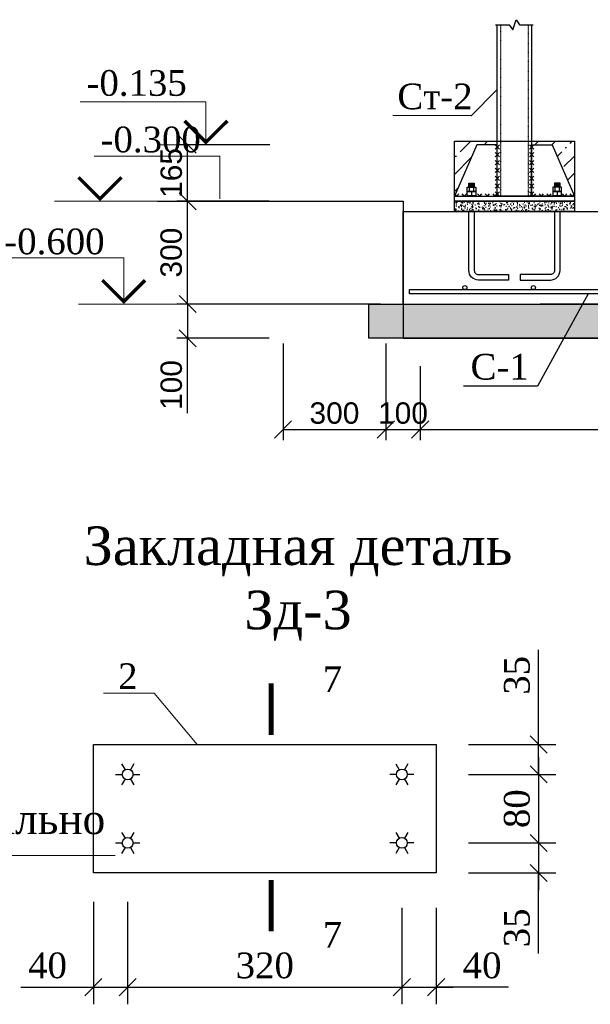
# Model space of a CAD drawing. Header units: millimetres. Extents: x 2063114 to 14983986, y -126020516 to 213791.
# Tile 160 of 256: x 2338078 to 2344737, y -1486835 to -1475338. Entities that reach past the tile are written whole.
import ezdxf
from ezdxf.enums import TextEntityAlignment as Align

# ---------------------------------------------------------------- set-up
doc = ezdxf.new("R2010")
doc.units = ezdxf.units.MM
doc.linetypes.add('ACAD_ISO03W100', pattern=[30, 12, -18])
doc.layers.get('Defpoints').update_dxf_attribs({"color": 6, "lineweight": 35})
doc.layers.add('.', color=7, linetype='Continuous', lineweight=15)
doc.layers.add('Фундаменты', color=252, linetype='Continuous', lineweight=25)
doc.layers.add('Размеры', color=28, linetype='Continuous')
doc.styles.get("Standard").update_dxf_attribs({"font": 'arial.ttf'})
doc.styles.add('TIMES', font='times.ttf')
doc.styles.add('Times New Roman', font='times.ttf')
doc.dimstyles.new('10', dxfattribs={"dimtxt": 300, "dimasz": 200, "dimexe": 200, "dimexo": 200, "dimgap": 100, "dimtad": 1, "dimlfac": 0.1, "dimtxsty": 'Standard', "dimblk": 'OBLIQUE', "dimcen": 200, "dimdle": 200, "dimclrd": 256, "dimclre": 256, "dimclrt": 256, "dimadec": 0, "dimazin": 0, "dimtfac": 1, "dimtmove": 0, "dimatfit": 3, "dimldrblk": 'OBLIQUE', "dimfxl": 1, "dimlwd": -1, "dimlwe": -1, "dimarcsym": 0})
doc.dimstyles.new('25', dxfattribs={"dimscale": 100, "dimtxt": 2.5, "dimasz": 2, "dimexe": 1.25, "dimexo": 0.625, "dimtad": 1, "dimdec": 0, "dimlfac": 0.25, "dimtxsty": 'Standard', "dimblk": 'OBLIQUE', "dimcen": 2, "dimdle": 0.008, "dimclrd": 256, "dimclre": 256, "dimclrt": 256, "dimadec": 0, "dimazin": 0, "dimtfac": 1, "dimtdec": 0, "dimtmove": 1, "dimatfit": 2, "dimfxl": 1.25, "dimarcsym": 0})

# ---------------------------------------------------------------- blocks, each defined once
blk = doc.blocks.new('_Oblique')
at = {"color": 0, "linetype": 'ByBlock', "lineweight": -2}
blk.add_line((-0.5, -0.5), (0.5, 0.5), dxfattribs=at)
blk = doc.blocks.new('*D974')
at = {"lineweight": -2, "transparency": 16777216}
for p, q in [((2342289, -1478658), (2339913, -1478658)), ((2340038, -1478657), (2340038, -1479059)), ((2340989, -1479058), (2339913, -1479058)), ((2340038, -1479931), (2340038, -1479058))]:
    blk.add_line(p, q, dxfattribs=at)
at = {"layer": 'Defpoints', "color": 0, "lineweight": 30, "transparency": 16777216}
for p in [(2342351, -1478658), (2340038, -1479058), (2341051, -1479058)]:
    blk.add_point(p, dxfattribs=at)
at = {"lineweight": -2, "transparency": 16777216, "xscale": 200, "yscale": 200, "zscale": 200}
for p, rotation in [((2340038, -1478658), 90), ((2340038, -1479058), 270)]:
    blk.add_blockref('_Oblique', p, dxfattribs=dict(at, rotation=rotation))
at = {"transparency": 16777216, "insert": (2339848, -1479604), "char_height": 250, "attachment_point": 5, "rotation": 90}
blk.add_mtext('100', dxfattribs=at)
blk = doc.blocks.new('*D975')
at = {"lineweight": -2, "transparency": 16777216}
for p, q in [((2340989, -1477458), (2339913, -1477458)), ((2340038, -1478659), (2340038, -1477457)), ((2340989, -1478658), (2339913, -1478658))]:
    blk.add_line(p, q, dxfattribs=at)
at = {"layer": 'Defpoints', "color": 0, "lineweight": 30, "transparency": 16777216}
for p in [(2340038, -1477458), (2341051, -1477458), (2341051, -1478658)]:
    blk.add_point(p, dxfattribs=at)
at = {"lineweight": -2, "transparency": 16777216, "xscale": 200, "yscale": 200, "zscale": 200}
for p, rotation in [((2340038, -1477458), 90), ((2340038, -1478658), 270)]:
    blk.add_blockref('_Oblique', p, dxfattribs=dict(at, rotation=rotation))
at = {"transparency": 16777216, "insert": (2339847, -1478058), "char_height": 250, "attachment_point": 5, "rotation": 90}
blk.add_mtext('300', dxfattribs=at)
blk = doc.blocks.new('*D977')
at = {"lineweight": -2, "transparency": 16777216}
for p, q in [((2342351, -1479383), (2342351, -1480248)), ((2342751, -1479383), (2342751, -1480248)), ((2342350, -1480123), (2342752, -1480123))]:
    blk.add_line(p, q, dxfattribs=at)
at = {"layer": 'Defpoints', "color": 0, "lineweight": 30, "transparency": 16777216}
for p in [(2342351, -1479321), (2342751, -1479321), (2342751, -1480123)]:
    blk.add_point(p, dxfattribs=at)
at = {"lineweight": -2, "transparency": 16777216, "xscale": 200, "yscale": 200, "zscale": 200, "rotation": 180}
blk.add_blockref('_Oblique', (2342351, -1480123), dxfattribs=at)
at = {"lineweight": -2, "transparency": 16777216, "xscale": 200, "yscale": 200, "zscale": 200}
blk.add_blockref('_Oblique', (2342751, -1480123), dxfattribs=at)
at = {"transparency": 16777216, "insert": (2342551, -1479933), "char_height": 250, "attachment_point": 5}
blk.add_mtext('100', dxfattribs=at)
blk = doc.blocks.new('*D979')
at = {"lineweight": -2, "transparency": 16777216}
for p, q in [((2342751, -1479383), (2342751, -1480248)), ((2348391, -1479383), (2348391, -1480248)), ((2342750, -1480123), (2348392, -1480123))]:
    blk.add_line(p, q, dxfattribs=at)
at = {"layer": 'Defpoints', "color": 0, "lineweight": 30, "transparency": 16777216}
for p in [(2342751, -1479321), (2348391, -1479321), (2348391, -1480123)]:
    blk.add_point(p, dxfattribs=at)
at = {"lineweight": -2, "transparency": 16777216, "xscale": 200, "yscale": 200, "zscale": 200, "rotation": 180}
blk.add_blockref('_Oblique', (2342751, -1480123), dxfattribs=at)
at = {"lineweight": -2, "transparency": 16777216, "xscale": 200, "yscale": 200, "zscale": 200}
blk.add_blockref('_Oblique', (2348391, -1480123), dxfattribs=at)
at = {"transparency": 16777216, "insert": (2345571, -1479933), "char_height": 250, "attachment_point": 5}
blk.add_mtext('1410', dxfattribs=at)
blk = doc.blocks.new('*D980')
at = {"lineweight": -2, "transparency": 16777216}
for p, q in [((2340996, -1476798), (2339913, -1476798)), ((2340038, -1477459), (2340038, -1476797)), ((2340989, -1477458), (2339913, -1477458))]:
    blk.add_line(p, q, dxfattribs=at)
at = {"layer": 'Defpoints', "color": 0, "lineweight": 30, "transparency": 16777216}
for p in [(2340038, -1476798), (2341058, -1476798), (2341051, -1477458)]:
    blk.add_point(p, dxfattribs=at)
at = {"lineweight": -2, "transparency": 16777216, "xscale": 200, "yscale": 200, "zscale": 200}
for p, rotation in [((2340038, -1476798), 90), ((2340038, -1477458), 270)]:
    blk.add_blockref('_Oblique', p, dxfattribs=dict(at, rotation=rotation))
at = {"transparency": 16777216, "insert": (2339848, -1477128), "char_height": 250, "attachment_point": 5, "rotation": 90}
blk.add_mtext('165', dxfattribs=at)
blk = doc.blocks.new('*D959')
at = {"lineweight": -2, "transparency": 16777216}
for p, q in [((2341151, -1479121), (2341151, -1480248)), ((2342351, -1479121), (2342351, -1480248)), ((2341150, -1480123), (2342352, -1480123))]:
    blk.add_line(p, q, dxfattribs=at)
at = {"layer": 'Defpoints', "color": 0, "lineweight": 30, "transparency": 16777216}
for p in [(2341151, -1479058), (2342351, -1479058), (2342351, -1480123)]:
    blk.add_point(p, dxfattribs=at)
at = {"lineweight": -2, "transparency": 16777216, "xscale": 200, "yscale": 200, "zscale": 200, "rotation": 180}
blk.add_blockref('_Oblique', (2341151, -1480123), dxfattribs=at)
at = {"lineweight": -2, "transparency": 16777216, "xscale": 200, "yscale": 200, "zscale": 200}
blk.add_blockref('_Oblique', (2342351, -1480123), dxfattribs=at)
at = {"transparency": 16777216, "insert": (2341751, -1479933), "char_height": 250, "attachment_point": 5}
blk.add_mtext('300', dxfattribs=at)
blk = doc.blocks.new('*D981')
at = {"transparency": 16777216}
for p, q in [((2344134, -1483801), (2344134, -1482697)), ((2344134, -1484151), (2344134, -1483601)), ((2343316, -1483801), (2344334, -1483801)), ((2343316, -1484151), (2344334, -1484151))]:
    blk.add_line(p, q, dxfattribs=at)
at = {"layer": 'Defpoints', "color": 0, "lineweight": 30, "transparency": 16777216}
for p in [(2343116, -1483801), (2343116, -1484151), (2344134, -1484151)]:
    blk.add_point(p, dxfattribs=at)
at = {"transparency": 16777216, "xscale": 200, "yscale": 200, "zscale": 200}
for p, rotation in [((2344134, -1483801), 90), ((2344134, -1484151), 270)]:
    blk.add_blockref('_Oblique', p, dxfattribs=dict(at, rotation=rotation))
at = {"lineweight": 30, "transparency": 16777216, "insert": (2343881, -1482994), "char_height": 300, "attachment_point": 5, "rotation": 90, "style": 'Times New Roman'}
blk.add_mtext('35', dxfattribs=at)
blk = doc.blocks.new('*D982')
at = {"transparency": 16777216}
for p, q in [((2344134, -1483951), (2344134, -1485151)), ((2343316, -1484151), (2344334, -1484151)), ((2343316, -1484951), (2344334, -1484951))]:
    blk.add_line(p, q, dxfattribs=at)
at = {"layer": 'Defpoints', "color": 0, "lineweight": 30, "transparency": 16777216}
for p in [(2343116, -1484151), (2343116, -1484951), (2344134, -1484951)]:
    blk.add_point(p, dxfattribs=at)
at = {"transparency": 16777216, "xscale": 200, "yscale": 200, "zscale": 200}
for p, rotation in [((2344134, -1484151), 90), ((2344134, -1484951), 270)]:
    blk.add_blockref('_Oblique', p, dxfattribs=dict(at, rotation=rotation))
at = {"lineweight": 30, "transparency": 16777216, "insert": (2343881, -1484551), "char_height": 300, "attachment_point": 5, "rotation": 90, "style": 'Times New Roman'}
blk.add_mtext('80', dxfattribs=at)
blk = doc.blocks.new('*D983')
at = {"transparency": 16777216}
for p, q in [((2344134, -1484751), (2344134, -1485501)), ((2343316, -1484951), (2344334, -1484951)), ((2343316, -1485301), (2344334, -1485301)), ((2344134, -1486241), (2344134, -1485301))]:
    blk.add_line(p, q, dxfattribs=at)
at = {"layer": 'Defpoints', "color": 0, "lineweight": 30, "transparency": 16777216}
for p in [(2343116, -1484951), (2343116, -1485301), (2344134, -1485301)]:
    blk.add_point(p, dxfattribs=at)
at = {"transparency": 16777216, "xscale": 200, "yscale": 200, "zscale": 200}
for p, rotation in [((2344134, -1484951), 90), ((2344134, -1485301), 270)]:
    blk.add_blockref('_Oblique', p, dxfattribs=dict(at, rotation=rotation))
at = {"lineweight": 30, "transparency": 16777216, "insert": (2343881, -1485943), "char_height": 300, "attachment_point": 5, "rotation": 90, "style": 'Times New Roman'}
blk.add_mtext('35', dxfattribs=at)
blk = doc.blocks.new('*D984')
at = {"transparency": 16777216}
for p, q in [((2338938, -1485640), (2338938, -1486835)), ((2339338, -1485640), (2339338, -1486835)), ((2338093, -1486635), (2338938, -1486635)), ((2338738, -1486635), (2339538, -1486635))]:
    blk.add_line(p, q, dxfattribs=at)
at = {"layer": 'Defpoints', "color": 0, "lineweight": 30, "transparency": 16777216}
for p in [(2338938, -1485440), (2339338, -1485440), (2339338, -1486635)]:
    blk.add_point(p, dxfattribs=at)
at = {"transparency": 16777216, "xscale": 200, "yscale": 200, "zscale": 200, "rotation": 180}
blk.add_blockref('_Oblique', (2338938, -1486635), dxfattribs=at)
at = {"transparency": 16777216, "xscale": 200, "yscale": 200, "zscale": 200}
blk.add_blockref('_Oblique', (2339338, -1486635), dxfattribs=at)
at = {"lineweight": 30, "transparency": 16777216, "insert": (2338403, -1486383), "char_height": 300, "attachment_point": 5, "style": 'Times New Roman'}
blk.add_mtext('40', dxfattribs=at)
blk = doc.blocks.new('*D985')
at = {"transparency": 16777216}
for p, q in [((2339338, -1485640), (2339338, -1486835)), ((2342538, -1485708), (2342538, -1486835)), ((2339138, -1486635), (2342738, -1486635))]:
    blk.add_line(p, q, dxfattribs=at)
at = {"layer": 'Defpoints', "color": 0, "lineweight": 30, "transparency": 16777216}
for p in [(2339338, -1485440), (2342538, -1485508), (2342538, -1486635)]:
    blk.add_point(p, dxfattribs=at)
at = {"transparency": 16777216, "xscale": 200, "yscale": 200, "zscale": 200, "rotation": 180}
blk.add_blockref('_Oblique', (2339338, -1486635), dxfattribs=at)
at = {"transparency": 16777216, "xscale": 200, "yscale": 200, "zscale": 200}
blk.add_blockref('_Oblique', (2342538, -1486635), dxfattribs=at)
at = {"lineweight": 30, "transparency": 16777216, "insert": (2340938, -1486383), "char_height": 300, "attachment_point": 5, "style": 'Times New Roman'}
blk.add_mtext('320', dxfattribs=at)
blk = doc.blocks.new('*D986')
at = {"transparency": 16777216}
for p, q in [((2342538, -1485708), (2342538, -1486835)), ((2342938, -1485708), (2342938, -1486835)), ((2342338, -1486635), (2343138, -1486635)), ((2343784, -1486635), (2342938, -1486635))]:
    blk.add_line(p, q, dxfattribs=at)
at = {"layer": 'Defpoints', "color": 0, "lineweight": 30, "transparency": 16777216}
for p in [(2342538, -1485508), (2342938, -1485508), (2342938, -1486635)]:
    blk.add_point(p, dxfattribs=at)
at = {"transparency": 16777216, "xscale": 200, "yscale": 200, "zscale": 200, "rotation": 180}
blk.add_blockref('_Oblique', (2342538, -1486635), dxfattribs=at)
at = {"transparency": 16777216, "xscale": 200, "yscale": 200, "zscale": 200}
blk.add_blockref('_Oblique', (2342938, -1486635), dxfattribs=at)
at = {"lineweight": 30, "transparency": 16777216, "insert": (2343474, -1486383), "char_height": 300, "attachment_point": 5, "style": 'Times New Roman'}
blk.add_mtext('40', dxfattribs=at)

msp = doc.modelspace()

# ---------------------------------------------------------------- hatches: boundary and pattern name
at = {"layer": '.'}
h = msp.add_hatch(dxfattribs=at)
h.set_pattern_fill('GRAVEL', color=256, scale=15)
h.set_pattern_definition([(228.012788, (2347330.593, -1798605.333), (-3048.0000002, -3428.9999998), [51.2582, -5074.57255]), (184.969741, (2347296.303, -1798643.433), (4571.9999982, 381.0000217), [87.9607, -8708.10733]), (132.510447, (2347208.673, -1798651.053), (3810.0000016, -4190.9999985), [62.02223, -6140.2084]), (267.273689, (2347060.083, -1798746.303), (381.0000008, 7620), [80.1007, -7929.9656]), (292.833654, (2347056.273, -1798826.313), (-1905.0000002, 4571.9999999), [78.54505, -7775.97116]), (357.273689, (2347086.753, -1798898.703), (-7620, 381.0000008), [80.1007, -7929.9656]), (37.6942405, (2347166.763, -1798902.513), (-4952.9999998, -3810.0000003), [105.92905, -10486.9673]), (72.2553284, (2347250.583, -1798837.743), (2667.0000007, 8381.9999998), [100.00793, -9900.7885]), (121.4295656, (2347281.063, -1798742.493), (-3048.0000004, 4952.9999997), [80.37195, -7956.83185]), (175.236358, (2347239.153, -1798673.913), (4191, -381.0000007), [91.757, -4496.09054]), (222.397438, (2347147.713, -1798666.293), (-4571.99999985, -4191.00000016), [118.6617, -11747.51588]), (138.814075, (2347437.273, -1798750.113), (-2667, 2286), [40.5007, -4009.58487]), (171.4692344, (2347406.793, -1798723.443), (4953.0000001, -761.9999991), [77.0523, -7628.19585]), (225, (2347330.6, -1798712), (-5e-14, -381), [53.8814, -484.93397]), (203.19859, (2347303.923, -1798666.293), (1905, 762), [29.0162, -2872.59336]), (291.80141, (2347277.25, -1798677.72), (-381, 1143), [41.03484, -2010.71295]), (30.963757, (2347292.493, -1798715.82), (1143, 762), [66.64795, -2154.94472]), (161.56505, (2347349.64, -1798681.53), (762, -381), [48.19307, -1156.6347]), (16.38954, (2347056.273, -1798677.723), (3810, 1143), [67.5132, -6683.824]), (70.346176, (2347121.043, -1798658.673), (-1524.0000001, -4191), [56.63984, -5607.33235]), (293.19859, (2347349.643, -1798605.333), (-762, 1905), [58.032, -2843.57754]), (343.61046, (2347372.503, -1798658.673), (-3810.0000001, 1142.9999997), [67.5132, -6683.824]), (339.443955, (2347056.273, -1798913.943), (-1905, 762), [65.1053, -3190.16015]), (294.775141, (2347117.233, -1798936.803), (-1905.0000023, 4190.999999), [54.5508, -5400.539]), (66.80141, (2347353.453, -1798986.333), (762, 1905), [58.032, -2843.57754]), (17.354025, (2347376.313, -1798932.993), (-4952.9999999, -1524.0000003), [63.8674, -6322.8564]), (69.443955, (2347166.763, -1798986.333), (-762, -1905), [32.55264, -3222.7128]), (101.309932, (2347330.59, -1798986.33), (-381, 1524), [19.4272, -1923.29924]), (165.963757, (2347326.78, -1798967.28), (1143, -381), [78.54506, -1492.3582]), (186.009006, (2347250.583, -1798948.233), (3810, 381.0000002), [72.79005, -7206.20473]), (303.690068, (2347292.49, -1798750.11), (-381, 762), [54.9486, -1318.76645]), (353.1572266, (2347322.973, -1798795.833), (6477.00000004, -761.99999966), [95.9335, -9497.40136]), (60.945396, (2347418.223, -1798807.263), (-1524, -2667), [39.22624, -3883.40885]), (90, (2347437.27, -1798772.97), (-381, 381), [22.86, -358.14]), (120.256437, (2347242.963, -1798936.803), (1523.9999998, -2667), [52.93004, -5240.0911]), (48.012787, (2347216.293, -1798891.083), (3048.0000003, 3428.9999998), [102.51643, -5023.31433]), (0, (2347284.87, -1798814.9), (381, 381), [99.06, -281.94]), (325.3048465, (2347383.933, -1798814.883), (3810.0000014, -2666.999998), [60.24143, -5963.8975]), (254.054604, (2347433.463, -1798849.173), (-381, -1524), [55.47436, -2718.2475]), (207.6459754, (2347418.223, -1798902.513), (-7239.0000003, -3809.9999995), [90.32176, -8941.86966]), (175.426079, (2347338.213, -1798944.423), (-4953, 381), [95.5544, -9459.87697])])
edge = h.paths.add_edge_path()
edge.add_line((2342151.11512, -1478658.08365), (2342151.11512, -1479058.08365))
edge.add_line((2342151.11512, -1479058.08365), (2348631.11512, -1479058.08365))
edge.add_line((2348631.11512, -1479058.08365), (2348631.11512, -1478658.08365))
edge.add_line((2348631.11512, -1478658.08365), (2342224.33174, -1478658.08365))
h = msp.add_hatch()
h.set_pattern_fill('ANSI36', color=0, scale=44, style=0)
h.set_pattern_definition([(45, (2347835.88, -1807532.08), (74.087113, 271.65275), [349.25, -69.85, 0, -69.85])])
h.paths.add_polyline_path([(2343411.21827, -1476798.08365), (2343651.21827, -1476798.08365), (2343651.21827, -1476758.08365), (2343150.78779, -1476758.08365), (2343151.11512, -1477398.08365), (2343151.21827, -1477398.08365)])
h.paths.add_polyline_path([(2344550.78779, -1476758.08365), (2344051.11512, -1476758.08365), (2344051.11512, -1476798.08365), (2344291.11512, -1476798.08365), (2344551.11512, -1477398.08365)])
h = msp.add_hatch()
h.set_pattern_fill('AR-CONC', color=0, scale=0.5, style=0)
h.set_pattern_definition([(50, (2344075.876, -1807532.08), (91.092334, -7.969543), [9.525, -104.775]), (355, (2344075.88, -1807532.08), (-17.62171, 95.528423), [7.62, -83.820292]), (100.451445, (2344083.47, -1807532.75), (73.470624, 87.558876), [8.095004, -89.045122]), (46.1842, (2344075.88, -1807506.68), (135.53952, -21.021164), [14.2875, -157.1625]), (96.635558, (2344087.17, -1807508.43), (118.702067, 123.71306), [12.14251, -133.567804]), (351.18415, (2344075.88, -1807506.68), (118.70207, 123.71306), [11.429984, -125.729866]), (21, (2344088.576, -1807513.03), (75.807196, -51.132599), [9.525, -104.775]), (326, (2344088.58, -1807513.03), (30.901014, 92.093983), [7.62, -83.82]), (71.451445, (2344094.89, -1807517.29), (106.70821, 40.961384), [8.095004, -89.04497]), (37.5, (2344075.876, -1807532.08), (1.5443016, 42.2775194), [0, -82.804, 0, -85.09, 0, -84.1375]), (7.5, (2344075.876, -1807532.08), (33.409831, 50.0902874), [0, -48.514, 0, -80.899, 0, -32.0675]), (327.5, (2344047.555, -1807532.08), (67.7952976, -2.864372), [0, -31.75, 0, -99.06, 0, -131.445]), (317.5, (2344034.855, -1807532.08), (74.064591, 12.713246), [0, -41.275, 0, -65.786, 0, -93.345])])
h.paths.add_polyline_path([(2344550.78779, -1477458.08365), (2343150.78779, -1477458.08365), (2343150.78779, -1477578.08365), (2344550.78779, -1477578.08365)])

# ---------------------------------------------------------------- linework, layer by layer
at = {"color": 7, "lineweight": 13}
for p, q in [((2340973.55585, -1476798.08365), (2339722.11385, -1476798.08365)), ((2339737.55219, -1477458.08365), (2338486.11019, -1477458.08365)), ((2340014.24483, -1478658.08365), (2338762.80283, -1478658.08365))]:
    msp.add_line(p, q, dxfattribs=at)
at = {"lineweight": 30}
for p, q in [((2343626.21827, -1476798.08365), (2343676.21827, -1476848.08365)), ((2343626.21827, -1476848.08365), (2343676.21827, -1476798.08365)), ((2344026.11512, -1476798.08365), (2344076.11512, -1476848.08365)), ((2344026.11512, -1476848.08365), (2344076.11512, -1476798.08365)), ((2343626.21827, -1476889.75032), (2343676.21827, -1476939.75032)), ((2343626.21827, -1476939.75032), (2343676.21827, -1476889.75032)), ((2344026.11512, -1476889.75032), (2344076.11512, -1476939.75032)), ((2344026.11512, -1476939.75032), (2344076.11512, -1476889.75032)), ((2343626.21827, -1476981.41698), (2343676.21827, -1477031.41698)), ((2343626.21827, -1477031.41698), (2343676.21827, -1476981.41698)), ((2344026.11512, -1476981.41698), (2344076.11512, -1477031.41698)), ((2344026.11512, -1477031.41698), (2344076.11512, -1476981.41698)), ((2343626.21827, -1477073.08365), (2343676.21827, -1477123.08365)), ((2343626.21827, -1477123.08365), (2343676.21827, -1477073.08365)), ((2343626.21827, -1477164.75032), (2343676.21827, -1477214.75032)), ((2343626.21827, -1477214.75032), (2343676.21827, -1477164.75032)), ((2344026.11512, -1477073.08365), (2344076.11512, -1477123.08365)), ((2344026.11512, -1477123.08365), (2344076.11512, -1477073.08365)), ((2344026.11512, -1477164.75032), (2344076.11512, -1477214.75032)), ((2344026.11512, -1477214.75032), (2344076.11512, -1477164.75032)), ((2343626.21827, -1477256.41698), (2343676.21827, -1477306.41698)), ((2343626.21827, -1477306.41698), (2343676.21827, -1477256.41698)), ((2344026.11512, -1477256.41698), (2344076.11512, -1477306.41698)), ((2344026.11512, -1477306.41698), (2344076.11512, -1477256.41698)), ((2343176.21827, -1477398.08365), (2343158.77641, -1477380.64179)), ((2343176.21827, -1477398.08365), (2343201.21827, -1477373.08365)), ((2343266.21827, -1477398.08365), (2343241.21827, -1477373.08365)), ((2343266.21827, -1477398.08365), (2343291.21827, -1477373.08365)), ((2343446.21827, -1477398.08365), (2343421.21827, -1477373.08365)), ((2343446.21827, -1477398.08365), (2343471.21827, -1477373.08365)), ((2343536.21827, -1477398.08365), (2343511.21827, -1477373.08365)), ((2343536.21827, -1477398.08365), (2343561.21827, -1477373.08365)), ((2343626.21827, -1477398.08365), (2343601.21827, -1477373.08365)), ((2343626.21827, -1477348.08365), (2343676.21827, -1477398.08365)), ((2343626.21827, -1477398.08365), (2343676.21827, -1477348.08365)), ((2343626.21827, -1477398.08365), (2343651.21827, -1477373.08365)), ((2344026.11512, -1477348.08365), (2344076.11512, -1477398.08365)), ((2344026.11512, -1477398.08365), (2344076.11512, -1477348.08365)), ((2344076.11512, -1477398.08365), (2344051.11512, -1477373.08365)), ((2344076.11512, -1477398.08365), (2344101.11512, -1477373.08365)), ((2344166.11512, -1477398.08365), (2344141.11512, -1477373.08365)), ((2344166.11512, -1477398.08365), (2344191.11512, -1477373.08365)), ((2344256.11512, -1477398.08365), (2344231.11512, -1477373.08365)), ((2344256.11512, -1477398.08365), (2344281.11512, -1477373.08365)), ((2344436.11512, -1477398.08365), (2344411.11512, -1477373.08365)), ((2344436.11512, -1477398.08365), (2344461.11512, -1477373.08365)), ((2344526.11512, -1477398.08365), (2344501.11512, -1477373.08365)), ((2344526.11512, -1477398.08365), (2344551.11512, -1477373.08365))]:
    msp.add_line(p, q, dxfattribs=at)
for p, q in [((2343326.11512, -1477344.08365), (2343326.11512, -1477294.08365)), ((2343376.11512, -1477344.08365), (2343376.11512, -1477294.08365)), ((2344326.11512, -1477344.08365), (2344326.11512, -1477294.08365)), ((2344376.11512, -1477344.08365), (2344376.11512, -1477294.08365))]:
    msp.add_line(p, q)
at = {"color": 0, "lineweight": 0}
msp.add_line((2336552.5249, -1485097.88732), (2339191.85036, -1485097.88732), dxfattribs=at)
for points in [[(2343631.21827, -1475398.08365), (2343791.16669, -1475398.08365), (2343831.16669, -1475458.08365), (2343871.16669, -1475338.08365), (2343911.16669, -1475398.08365), (2344071.11512, -1475398.08365)], [(2344051.11512, -1475398.08365), (2344051.11512, -1477398.08365), (2343651.21827, -1477398.08365), (2343651.21827, -1475398.08365)], [(2343651.16669, -1476153.6045), (2343345.84803, -1476458.92317), (2342430.7638, -1476457.59013)], [(2343651.21827, -1476798.08365), (2343411.21827, -1476798.08365), (2343151.21827, -1477398.08365), (2343651.21827, -1477398.08365), (2343651.21827, -1476798.08365)], [(2344051.11512, -1476798.08365), (2344291.11512, -1476798.08365), (2344551.11512, -1477398.08365), (2344051.11512, -1477398.08365), (2344051.11512, -1476798.08365)], [(2343319.11512, -1477253.71124), (2343383.11512, -1477248.11795)], [(2343319.11512, -1477258.7303), (2343383.11512, -1477253.13701)], [(2343319.11512, -1477263.74936), (2343383.11512, -1477258.15607)], [(2343319.11512, -1477268.76842), (2343383.11512, -1477263.17513)], [(2343319.11512, -1477273.78748), (2343383.11512, -1477268.19419)], [(2343319.11512, -1477278.80654), (2343383.11512, -1477273.21325)], [(2343319.11512, -1477283.82559), (2343383.11512, -1477278.2323)], [(2343319.11512, -1477288.84465), (2343383.11512, -1477283.25136)], [(2344383.11512, -1477253.71124), (2344319.11512, -1477248.11795)], [(2344383.11512, -1477258.7303), (2344319.11512, -1477253.13701)], [(2344383.11512, -1477263.74936), (2344319.11512, -1477258.15607)], [(2344383.11512, -1477268.76842), (2344319.11512, -1477263.17513)], [(2344383.11512, -1477273.78748), (2344319.11512, -1477268.19419)], [(2344383.11512, -1477278.80654), (2344319.11512, -1477273.21325)], [(2344383.11512, -1477283.82559), (2344319.11512, -1477278.2323)], [(2344383.11512, -1477288.84465), (2344319.11512, -1477283.25136)], [(2343319.11512, -1477293.86371), (2343383.11512, -1477288.27042)], [(2343351.11512, -1477344.08365), (2343351.11512, -1477394.08365)], [(2343374.02799, -1477294.08365), (2343383.11512, -1477293.28948)], [(2344383.11512, -1477293.86371), (2344319.11512, -1477288.27042)], [(2344328.20225, -1477294.08365), (2344319.11512, -1477293.28948)], [(2344351.11512, -1477344.08365), (2344351.11512, -1477394.08365)], [(2339687.14271, -1477458.08365), (2342551.11512, -1477458.08365), (2342551.11512, -1479058.08365), (2348628.50216, -1479058.08365)], [(2344710.89246, -1478538.08365), (2344119.39107, -1479615.72276), (2343255.04322, -1479615.72276)]]:
    msp.add_lwpolyline(points)
at = {"linetype": 'ACAD_ISO03W100', "ltscale": 0.1}
msp.add_lwpolyline([(2344011.11512, -1475398.08365), (2344011.11512, -1477398.08365), (2343691.11512, -1477398.08365), (2343691.11512, -1475398.08365)], dxfattribs=at)
at = {"color": 7, "lineweight": 13}
for points in [[(2340251.36437, -1476798.08365), (2340251.36437, -1476298.08365), (2338784.25326, -1476298.08365)], [(2340415.36071, -1477429.80365), (2340415.36071, -1476929.80365), (2338948.2496, -1476929.80365)], [(2339292.05335, -1478629.80365), (2339292.05335, -1478120.33365), (2337824.94224, -1478120.33365)]]:
    msp.add_lwpolyline(points, dxfattribs=at)
at = {"color": 7, "lineweight": 13, "const_width": 40}
for points in [[(2340501.36437, -1476519.80365), (2340251.36437, -1476769.80365), (2340001.36437, -1476519.80365)], [(2339265.36071, -1477179.80365), (2339015.36071, -1477429.80365), (2338765.36071, -1477179.80365)], [(2339542.05335, -1478379.80365), (2339292.05335, -1478629.80365), (2339042.05335, -1478379.80365)]]:
    msp.add_lwpolyline(points, dxfattribs=at)
for points in [[(2343150.78779, -1476758.08365), (2344550.78779, -1476758.08365), (2344550.78779, -1477458.08365), (2343150.78779, -1477458.08365)], [(2343151.11512, -1477398.08365), (2344551.11512, -1477398.08365), (2344551.11512, -1477458.08365), (2343151.11512, -1477458.08365)], [(2343296.11512, -1477394.08365), (2343406.11512, -1477394.08365), (2343406.11512, -1477398.08365), (2343296.11512, -1477398.08365)], [(2343301.11512, -1477294.08365), (2343401.11512, -1477294.08365), (2343401.11512, -1477344.08365), (2343301.11512, -1477344.08365)], [(2343301.11512, -1477344.08365), (2343401.11512, -1477344.08365), (2343401.11512, -1477394.08365), (2343301.11512, -1477394.08365)], [(2344406.11512, -1477394.08365), (2344296.11512, -1477394.08365), (2344296.11512, -1477398.08365), (2344406.11512, -1477398.08365)], [(2344401.11512, -1477294.08365), (2344301.11512, -1477294.08365), (2344301.11512, -1477344.08365), (2344401.11512, -1477344.08365)], [(2344401.11512, -1477344.08365), (2344301.11512, -1477344.08365), (2344301.11512, -1477394.08365), (2344401.11512, -1477394.08365)], [(2343150.78779, -1477458.08365), (2344550.78779, -1477458.08365), (2344550.78779, -1477578.08365), (2343150.78779, -1477578.08365)]]:
    msp.add_lwpolyline(points, close=True)
at = {"lineweight": 30}
for points in [[(2343319.11512, -1477294.08365), (2343319.11512, -1477248.08365), (2343383.11512, -1477248.08365), (2343383.11512, -1477294.08365)], [(2344383.11512, -1477294.08365), (2344383.11512, -1477248.08365), (2344319.11512, -1477248.08365), (2344319.11512, -1477294.08365)]]:
    msp.add_lwpolyline(points, dxfattribs=at)
for points in [[(2343383.11512, -1477578.08365), (2343383.11512, -1478266.08365, 0.4142135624), (2343431.11512, -1478314.08365), (2343783.11512, -1478314.08365), (2343783.11512, -1478378.08365), (2343431.11512, -1478378.08365, -0.4142135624), (2343319.11512, -1478266.08365), (2343319.11512, -1477578.08365)], [(2344319.11512, -1477578.08365), (2344319.11512, -1478266.08365, -0.4142135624), (2344271.11512, -1478314.08365), (2343919.11512, -1478314.08365), (2343919.11512, -1478378.08365), (2344271.11512, -1478378.08365, 0.4142135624), (2344383.11512, -1478266.08365), (2344383.11512, -1477578.08365)]]:
    msp.add_lwpolyline(points, format="xyb", dxfattribs=at)
msp.add_lwpolyline([(2348271.11512, -1478490.08365), (2348271.11512, -1478538.08365), (2342627.83952, -1478538.08365), (2342627.83952, -1478490.08365)], close=True, dxfattribs=at)
for points in [[(2341013.21983, -1483688.9861, 60, 60, 0), (2341013.21983, -1483088.9861, 60, 60, 0), (2341013.21983, -1483288.9861, 0, 80, 0), (2341413.21983, -1483288.9861, 0, 0, 0), (2342013.21983, -1483288.9861, 0, 0, 0)], [(2341013.21983, -1485384.76432, 60, 60, 0), (2341013.21983, -1485984.76432, 60, 60, 0), (2341013.21983, -1485784.76432, 0, 80, 0), (2341413.21983, -1485784.76432, 0, 0, 0), (2342013.21983, -1485784.76432, 0, 0, 0)]]:
    msp.add_lwpolyline(points, format="xyseb")
for centre in [(2343272.94616, -1478466.1536), (2344072.94616, -1478466.1536)]:
    msp.add_circle(centre, 24, dxfattribs=at)
at = {"layer": 'Размеры', "lineweight": 30}
msp.add_lwpolyline([(2342551.11512, -1478658.08365), (2342551.11512, -1477578.08365), (2348391.11512, -1477578.08365), (2348391.11512, -1478658.08365), (2344151.11512, -1478658.08365)], dxfattribs=at)
at = {"layer": 'Размеры'}
msp.add_lwpolyline([(2342151.11512, -1478658.08365), (2348631.11512, -1478658.08365), (2348631.11512, -1479058.08365), (2342151.11512, -1479058.08365)], close=True, dxfattribs=at)
at = {"layer": 'Фундаменты', "color": 7, "linetype": 'Continuous', "lineweight": 30}
for p, q in [((2339268.00362, -1484029.04622), (2339307.06612, -1484096.70446)), ((2339408.62862, -1484029.04622), (2339369.56612, -1484096.70446)), ((2342468.00362, -1484029.04622), (2342507.06612, -1484096.70446)), ((2342608.62862, -1484029.04622), (2342569.56612, -1484096.70446)), ((2339197.69112, -1484150.83104), (2339275.81612, -1484150.83104)), ((2339400.81612, -1484150.83104), (2339478.94112, -1484150.83104)), ((2342475.81612, -1484150.83104), (2342397.69112, -1484150.83104)), ((2342678.94112, -1484150.83104), (2342600.81612, -1484150.83104)), ((2339307.06612, -1484204.95763), (2339268.00362, -1484272.61587)), ((2339369.56612, -1484204.95763), (2339408.62862, -1484272.61587)), ((2342507.06612, -1484204.95763), (2342468.00362, -1484272.61587)), ((2342569.56612, -1484204.95763), (2342608.62862, -1484272.61587)), ((2339268.00362, -1484829.04622), (2339307.06612, -1484896.70446)), ((2339408.62862, -1484829.04622), (2339369.56612, -1484896.70446)), ((2342468.00362, -1484829.04622), (2342507.06612, -1484896.70446)), ((2342608.62862, -1484829.04622), (2342569.56612, -1484896.70446)), ((2339197.69112, -1484950.83104), (2339275.81612, -1484950.83104)), ((2339400.81612, -1484950.83104), (2339478.94112, -1484950.83104)), ((2342475.81612, -1484950.83104), (2342397.69112, -1484950.83104)), ((2342678.94112, -1484950.83104), (2342600.81612, -1484950.83104)), ((2339307.06612, -1485004.95763), (2339268.00362, -1485072.61587)), ((2339369.56612, -1485004.95763), (2339408.62862, -1485072.61587)), ((2342507.06612, -1485004.95763), (2342468.00362, -1485072.61587)), ((2342569.56612, -1485004.95763), (2342608.62862, -1485072.61587))]:
    msp.add_line(p, q, dxfattribs=at)
at = {"layer": 'Фундаменты', "color": 7, "linetype": 'Continuous', "lineweight": 20}
msp.add_lwpolyline([(2340147.79069, -1483800.83104), (2339647.79069, -1483203.85852), (2339057.06452, -1483203.85852)], dxfattribs=at)
at = {"layer": 'Фундаменты', "color": 0, "linetype": 'Continuous', "lineweight": 30}
msp.add_lwpolyline([(2338938.31612, -1485300.83104), (2338938.31612, -1483800.83104), (2342938.31612, -1483800.83104), (2342938.31612, -1485300.83104)], close=True, dxfattribs=at)
at = {"layer": 'Фундаменты', "color": 7, "linetype": 'Continuous', "lineweight": 30}
for centre in [(2339338.31612, -1484150.83104), (2342538.31612, -1484150.83104), (2339338.31612, -1484950.83104), (2342538.31612, -1484950.83104)]:
    msp.add_circle(centre, 62.5, dxfattribs=at)

# ---------------------------------------------------------------- texts
at = {"color": 7, "lineweight": 13, "style": 'TIMES'}
for s, p in [('-0.135', (2338857.6231, -1476226.77818)), ('-0.300', (2339021.61944, -1476886.77818)), ('-0.600', (2337898.31208, -1478077.30818))]:
    msp.add_text(s, height=300, dxfattribs=at).set_placement(p)
at = {"lineweight": 30, "style": 'Times New Roman'}
msp.add_text('7', height=300, dxfattribs=at).set_placement((2341613.21983, -1483188.81347))
at = {"color": 0, "style": 'Times New Roman'}
msp.add_text('Зеркально', height=350, dxfattribs=at).set_placement((2339076.92692, -1484847.71089), align=Align.RIGHT)
at = {"lineweight": 30, "style": 'Times New Roman'}
msp.add_text('7', height=300, dxfattribs=at).set_placement((2341613.21983, -1485874.95372), align=Align.TOP_LEFT)
at = {"color": 7, "style": 'TIMES'}
for s, insert, char_height, width, attachment_point in [('Ст-2', (2342485.4747, -1476083.83382), 300, 613.3821197, 1), ('С-1', (2343338.85139, -1479240.63342), 300, 613.3821197, 1), ('Закладная деталь \\PЗд-3', (2341326.06315, -1481922.10063), 450, 9146.8042538, 5)]:
    msp.add_mtext(s, dxfattribs=dict(at, insert=insert, char_height=char_height, width=width, attachment_point=attachment_point))
at = {"color": 0, "lineweight": 25, "insert": (2339340.17107, -1483003.85852), "char_height": 300, "width": 934.2037298, "attachment_point": 5, "style": 'TIMES'}
msp.add_mtext('2', dxfattribs=at)

# ---------------------------------------------------------------- dimensions: what is measured, and where the dimension line sits
for base, p1, p2, picture, middle in [((2340037.68706, -1476798.08365), (2341051.11512, -1477458.08365), (2341058.34709, -1476798.08365), '*D980', (2339847.54382, -1477128.08365)), ((2340037.68706, -1477458.08365), (2341051.11512, -1478658.08365), (2341051.11512, -1477458.08365), '*D975', (2339847.45855, -1478058.08365))]:
    dim = msp.add_linear_dim(base=base, p1=p1, p2=p2, angle=90, dimstyle='25')
    dim.commit()
    dim.dimension.update_dxf_attribs({"geometry": picture, "text_midpoint": middle})
dim = msp.add_linear_dim(base=(2340037.68706, -1479058.08365), p1=(2342351.11512, -1478658.08365), p2=(2341051.11512, -1479058.08365), angle=90, dimstyle='25')
dim.commit()
dim.dimension.update_dxf_attribs({"geometry": '*D974', "text_midpoint": (2340061.77152, -1479604.23674), "dimtype": 160})
for base, p1, p2, picture, middle in [((2342351.11512, -1480123.37774), (2341151.11512, -1479058.08365), (2342351.11512, -1479058.08365), '*D959', (2341751.11512, -1480123.37774)), ((2342751.11512, -1480123.37774), (2342351.11512, -1479320.75331), (2342751.11512, -1479320.75331), '*D977', (2342551.11512, -1480123.37774))]:
    dim = msp.add_linear_dim(base=base, p1=p1, p2=p2, dimstyle='25')
    dim.commit()
    dim.dimension.update_dxf_attribs({"geometry": picture, "text_midpoint": middle, "dimtype": 160})
dim = msp.add_linear_dim(base=(2348391.11512, -1480123.37774), p1=(2342751.11512, -1479320.75331), p2=(2348391.11512, -1479320.75331), dimstyle='25')
dim.commit()
dim.dimension.update_dxf_attribs({"geometry": '*D979', "text_midpoint": (2345571.11512, -1479933.2345)})
at = {"lineweight": 30}
for base, p1, p2, override, picture, middle in [((2344134.00854, -1484150.83104), (2343116.36873, -1483800.83104), (2343116.36873, -1484150.83104), {"dimtxsty": 'Times New Roman'}, '*D981', (2344134.00854, -1482994.45314)), ((2344134.00854, -1485300.83104), (2343116.36873, -1484950.83104), (2343116.36873, -1485300.83104), {"dimtxsty": 'Times New Roman', "dimtmove": 1}, '*D983', (2344122.0435, -1485943.17189))]:
    dim = msp.add_linear_dim(base=base, p1=p1, p2=p2, angle=90, dimstyle='10', override=override, dxfattribs=at)
    dim.commit()
    dim.dimension.update_dxf_attribs({"geometry": picture, "text_midpoint": middle, "dimtype": 160})
dim = msp.add_linear_dim(base=(2344134.00854, -1484950.83104), p1=(2343116.36873, -1484150.83104), p2=(2343116.36873, -1484950.83104), angle=90, dimstyle='10', override={"dimtxsty": 'Times New Roman', "dimtmove": 1}, dxfattribs=at)
dim.commit()
dim.dimension.update_dxf_attribs({"geometry": '*D982', "text_midpoint": (2343881.41301, -1484550.83104)})
for base, p1, p2, picture, middle in [((2339338.31612, -1486635.35575), (2338938.31612, -1485439.97791), (2339338.31612, -1485439.97791), '*D984', (2338403.23888, -1486635.35575)), ((2342938.31612, -1486635.35575), (2342538.31612, -1485508.42613), (2342938.31612, -1485508.42613), '*D986', (2343474.02631, -1486797.1726))]:
    dim = msp.add_linear_dim(base=base, p1=p1, p2=p2, dimstyle='10', override={"dimtxsty": 'Times New Roman', "dimtmove": 1}, dxfattribs=at)
    dim.commit()
    dim.dimension.update_dxf_attribs({"geometry": picture, "text_midpoint": middle, "dimtype": 160})
dim = msp.add_linear_dim(base=(2342538.31612, -1486635.35575), p1=(2339338.31612, -1485439.97791), p2=(2342538.31612, -1485508.42613), dimstyle='10', override={"dimtxsty": 'Times New Roman', "dimtmove": 1}, dxfattribs=at)
dim.commit()
dim.dimension.update_dxf_attribs({"geometry": '*D985', "text_midpoint": (2340938.31612, -1486382.76022)})

doc.saveas('drawing.dxf')
